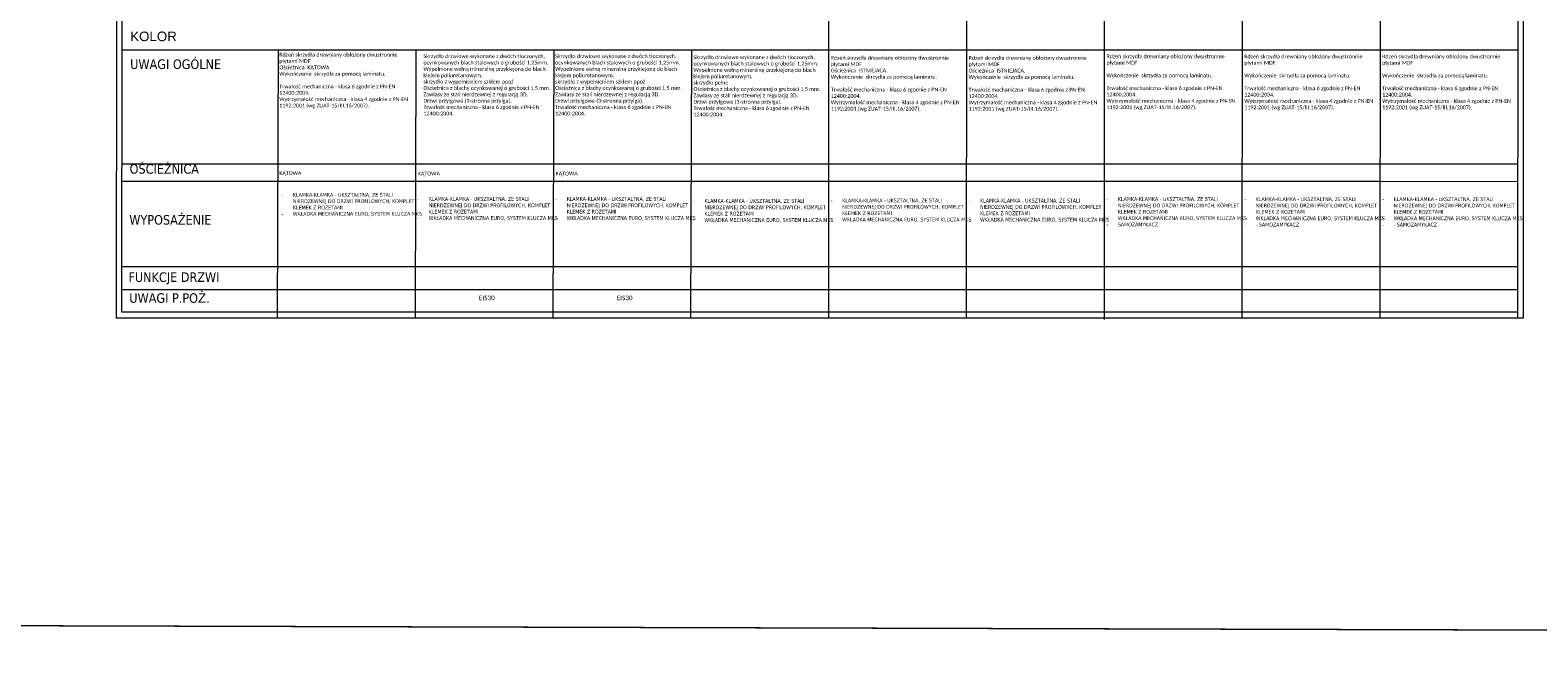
# Model space of a CAD drawing. Header units: millimetres. Extents: x 23192 to 149900, y -396339 to -79279.
# Tile 102 of 136: x 77438 to 81389, y -213392 to -211715. Entities that reach past the tile are written whole.
import ezdxf

# ---------------------------------------------------------------- set-up
doc = ezdxf.new("R2010")
doc.units = ezdxf.units.MM
doc.layers.get('0').update_dxf_attribs({"lineweight": 0})
doc.layers.add('!! ASSA ABLOY', color=2, linetype='Continuous')
doc.layers.add('0_LEGENDA', color=7, linetype='Continuous', lineweight=13)
doc.layers.add('A_wymiarowanie n', color=10, linetype='Continuous', lineweight=9)
doc.styles.add('ARIAL', font='tahoma.ttf')
doc.styles.get("Standard").update_dxf_attribs({"font": 'arial.ttf', "height": 25})

msp = doc.modelspace()

# ---------------------------------------------------------------- linework, layer by layer
at = {"layer": '0_LEGENDA', "linetype": 'ByBlock', "ltscale": 5}
for p, q in [((79530.272, -212469.538), (79532.21, -210163.554)), ((79891.502, -212469.546), (79893.44, -210163.554)), ((80252.729, -212473.95), (80254.671, -210163.858)), ((80613.964, -212469.56), (80615.901, -210164.161)), ((80975.194, -212469.568), (80977.132, -210164.161)), ((81336.425, -212469.575), (81338.354, -210174.462)), ((81350.642, -212469.575), (81352.584, -210159.561)), ((77680.534, -211766.75), (81337.016, -211766.75)), ((78085.895, -212467.296), (78088.125, -211765.921)), ((78447.049, -212468.444), (78449.278, -211767.069)), ((78808.206, -212468.443), (78810.435, -211767.069)), ((79169.356, -212470.74), (79171.593, -211766.75)), ((79169.356, -212469.592), (79171.585, -211768.217)), ((77680.534, -212065.169), (81336.765, -212065.169)), ((77678.014, -212111.23), (80974.451, -212111.23)), ((77678.332, -212111.108), (81336.726, -212111.688)), ((77678.248, -212334.543), (81336.538, -212334.536)), ((77678.248, -212334.543), (81336.538, -212334.543)), ((77678.248, -212394.543), (81336.488, -212394.536)), ((77678.248, -212394.543), (81336.488, -212394.543))]:
    msp.add_line(p, q, dxfattribs=at)
at = {"layer": '0_LEGENDA'}
for points in [[(81352.584, -210159.561), (77665.534, -210159.416), (77663.247, -212469.508), (81350.642, -212469.575)], [(81336.438, -212454.546), (77678.248, -212454.543), (77680.534, -210174.451), (81338.354, -210174.463)]]:
    msp.add_lwpolyline(points, dxfattribs=at)
at = {"layer": 'A_wymiarowanie n'}
for points in [[(66866.223, -209288.222), (89399.095, -209352.676), (89399.095, -213310.232), (66866.223, -213245.777)], [(66854.903, -213245.745), (89387.775, -213310.199), (89387.775, -217267.755), (66854.903, -217203.3)]]:
    msp.add_lwpolyline(points, close=True, dxfattribs=at)

# ---------------------------------------------------------------- texts
at = {"layer": '!! ASSA ABLOY', "char_height": 10, "attachment_point": 1, "style": 'ARIAL'}
for s, insert, width in [('\\A1;\\P\\pi-30,l40,t40;-^IKLAMKA-KLAMKA - UKSZTAŁTNA, ZE STALI NIERDZEWNEJ DO DRZWI PROFILOWYCH, KOMPLET KLEMEK Z ROZETAMI\\P-^IWKŁADKA MECHANICZNA EURO, SYSTEM KLUCZA MKS', (78086.16, -212125.009), 362.44429), ('\\A1;\\P\\pi-30,l40,t40;-^IKLAMKA-KLAMKA - UKSZTAŁTNA, ZE STALI NIERDZEWNEJ DO DRZWI PROFILOWYCH, KOMPLET KLEMEK Z ROZETAMI\\P-^IWKŁADKA MECHANICZNA EURO, SYSTEM KLUCZA MKS', (78442.236, -212135.934), 362.72533), ('\\A1;\\P\\pi-30,l40,t40;-^IKLAMKA-KLAMKA - UKSZTAŁTNA, ZE STALI NIERDZEWNEJ DO DRZWI PROFILOWYCH, KOMPLET KLEMEK Z ROZETAMI\\P-^IWKŁADKA MECHANICZNA EURO, SYSTEM KLUCZA MKS', (78442.24, -212135.934), 362.72533), ('\\A1;\\P\\pi-30,l40,t40;-^IKLAMKA-KLAMKA - UKSZTAŁTNA, ZE STALI NIERDZEWNEJ DO DRZWI PROFILOWYCH, KOMPLET KLEMEK Z ROZETAMI\\P-^IWKŁADKA MECHANICZNA EURO, SYSTEM KLUCZA MKS', (78803.394, -212135.934), 362.72533), ('\\A1;\\P\\pi-30,l40,t40;-^IKLAMKA-KLAMKA - UKSZTAŁTNA, ZE STALI NIERDZEWNEJ DO DRZWI PROFILOWYCH, KOMPLET KLEMEK Z ROZETAMI\\P-^IWKŁADKA MECHANICZNA EURO, SYSTEM KLUCZA MKS', (78803.397, -212135.934), 362.72533), ('\\A1;\\P\\pi-30,l40,t40;-^IKLAMKA-KLAMKA - UKSZTAŁTNA, ZE STALI NIERDZEWNEJ DO DRZWI PROFILOWYCH, KOMPLET KLEMEK Z ROZETAMI\\P-^IWKŁADKA MECHANICZNA EURO, SYSTEM KLUCZA MKS', (79164.547, -212141.137), 362.72533), ('\\A1;\\P\\pi-30,l40,t40;-^IKLAMKA-KLAMKA - UKSZTAŁTNA, ZE STALI NIERDZEWNEJ DO DRZWI PROFILOWYCH, KOMPLET KLEMEK Z ROZETAMI\\P-^IWKŁADKA MECHANICZNA EURO, SYSTEM KLUCZA MKS', (79525.708, -212139.989), 362.72533), ('\\A1;\\P\\pi-30,l40,t40;-^IKLAMKA-KLAMKA - UKSZTAŁTNA, ZE STALI NIERDZEWNEJ DO DRZWI PROFILOWYCH, KOMPLET KLEMEK Z ROZETAMI\\P-^IWKŁADKA MECHANICZNA EURO, SYSTEM KLUCZA MKS', (79886.938, -212140.292), 362.72533), ('\\A1;\\P\\pxi-3,l4,t4;-^IKLAMKA-KLAMKA - UKSZTAŁTNA, ZE STALI NIERDZEWNEJ DO DRZWI PROFILOWYCH, KOMPLET KLEMEK Z ROZETAMI\\P-^IWKŁADKA MECHANICZNA EURO, SYSTEM KLUCZA MKS\\P-^ISAMOZAMYKACZ', (80248.169, -212136.239), 362.72533), ('\\A1;\\P\\pxi-3,l4,t4;-^IKLAMKA-KLAMKA - UKSZTAŁTNA, ZE STALI NIERDZEWNEJ DO DRZWI PROFILOWYCH, KOMPLET KLEMEK Z ROZETAMI\\P-^IWKŁADKA MECHANICZNA EURO, SYSTEM KLUCZA MKS\\P-^I- SAMOZAMYKACZ', (80609.399, -212136.542), 362.72533), ('\\A1;\\P\\pxi-3,l4,t4;-^IKLAMKA-KLAMKA - UKSZTAŁTNA, ZE STALI NIERDZEWNEJ DO DRZWI PROFILOWYCH, KOMPLET KLEMEK Z ROZETAMI\\P-^IWKŁADKA MECHANICZNA EURO, SYSTEM KLUCZA MKS\\P-^I- SAMOZAMYKACZ', (80970.63, -212136.542), 362.72533)]:
    msp.add_mtext(s, dxfattribs=dict(at, insert=insert, width=width))
at = {"attachment_point": 1}
for s, insert, char_height, width in [('{\\fCalibri|b0|i0|c238|p34;Rdzeń skrzydła drewniany obłożony dwustronnie płytami MDF \\POścieżnica  KĄTOWA\\PWykończenie  skrzydła za pomocą laminatu.\\P\\PTrwałość mechaniczna - klasa 6 zgodnie z PN-EN 12400:2004. \\PWytrzymałość mechaniczna - klasa 4 zgodnie z PN-EN 1192:2001 (wg ZUAT-15/III.16/2007).  }', (78090.474, -211774.547), 10, 356.34503), ('{\\fCalibri|b0|i0|c238|p34;Rdzeń skrzydła drewniany obłożony dwustronnie płytami MDF \\P \\PWykończenie  skrzydła za pomocą laminatu.\\P\\PTrwałość mechaniczna - klasa 6 zgodnie z PN-EN 12400:2004. \\PWytrzymałość mechaniczna - klasa 4 zgodnie z PN-EN 1192:2001 (wg ZUAT-15/III.16/2007).  }', (80258.206, -211778.907), 10, 355.64232), ('{\\fCalibri|b0|i0|c238|p34;Rdzeń skrzydła drewniany obłożony dwustronnie płytami MDF \\P \\PWykończenie  skrzydła za pomocą laminatu.\\P\\PTrwałość mechaniczna - klasa 6 zgodnie z PN-EN 12400:2004. \\PWytrzymałość mechaniczna - klasa 4 zgodnie z PN-EN 1192:2001 (wg ZUAT-15/III.16/2007).  }', (80619.436, -211779.211), 10, 355.64232), ('{\\fCalibri|b0|i0|c238|p34;Rdzeń skrzydła drewniany obłożony dwustronnie płytami MDF \\P \\PWykończenie  skrzydła za pomocą laminatu.\\P\\PTrwałość mechaniczna - klasa 6 zgodnie z PN-EN 12400:2004. \\PWytrzymałość mechaniczna - klasa 4 zgodnie z PN-EN 1192:2001 (wg ZUAT-15/III.16/2007).  }', (80980.667, -211779.211), 10, 355.64232), ('{\\fCalibri|b0|i0|c238|p34;Rdzeń skrzydła drewniany obłożony dwustronnie płytami MDF \\POścieżnica  ISTNIEJACA. \\PWykończenie  skrzydła za pomocą laminatu.\\P\\PTrwałość mechaniczna - klasa 6 zgodnie z PN-EN 12400:2004. \\PWytrzymałość mechaniczna - klasa 4 zgodnie z PN-EN 1192:2001 (wg ZUAT-15/III.16/2007).  }', (79535.745, -211782.658), 10, 355.64232), ('{\\fCalibri|b0|i0|c238|p34;Rdzeń skrzydła drewniany obłożony dwustronnie płytami MDF \\POścieżnica  ISTNIEJACA. \\PWykończenie  skrzydła za pomocą laminatu.\\P\\PTrwałość mechaniczna - klasa 6 zgodnie z PN-EN 12400:2004. \\PWytrzymałość mechaniczna - klasa 4 zgodnie z PN-EN 1192:2001 (wg ZUAT-15/III.16/2007).  }', (79896.975, -211782.961), 10, 355.64232), ('{\\fCalibri|b0|i0|c238|p34;KĄTOWA}', (78090.463, -212084.956), 10, 355.64232), ('{\\fCalibri|b0|i0|c238|p34;KĄTOWA}', (78453.471, -212086.112), 10, 355.64232), ('{\\fCalibri|b0|i0|c238|p34;KĄTOWA}', (78814.628, -212086.112), 10, 355.64232), ('{\\fCalibri|b0|i0|c238|p34;EIS30}', (78613.65, -212410.863), 12, 355.64232), ('{\\fCalibri|b0|i0|c238|p34;EIS30}', (78974.808, -212410.864), 12, 355.64232)]:
    msp.add_mtext(s, dxfattribs=dict(at, insert=insert, char_height=char_height, width=width))
at = {"color": 1, "char_height": 10, "width": 355.64232, "attachment_point": 1}
for s, insert in [('{\\fCalibri Light|b0|i0|c238|p34;\\C256;Skrzydło drzwiowe wykonane z dwóch tłoczonych, ocynkowanych blach stalowych o grubości 1,25mm. \\PWypełnione wełną mineralną przyklejoną do blach klejem poliuretanowym. \\Pskrzydło z wypełnieniem szkłem ppoż\\POścieżnica z blachy ocynkowanej o grubości 1,5 mm. \\PZawiasy ze stali nierdzewnej z regulacją 3D. \\PDrzwi przylgowe (3-stronna przylga).\\PTrwałość mechaniczna - klasa 6 zgodnie z PN-EN 12400:2004. }', (78468.279, -211778.602)), ('{\\fCalibri|b0|i0|c238|p34;\\C256;Skrzydło drzwiowe wykonane z dwóch tłoczonych, ocynkowanych blach stalowych o grubości 1,25mm. \\PWypełnione wełną mineralną przyklejoną do blach klejem poliuretanowym. \\Pskrzydło z wypełnieniem szkłem ppoż\\POścieżnica z blachy ocynkowanej o grubości 1,5 mm. \\PZawiasy ze stali nierdzewnej z regulacją 3D. \\PDrzwi przylgowe (3-stronna przylga).\\PTrwałość mechaniczna - klasa 6 zgodnie z PN-EN 12400:2004. }', (78813.434, -211778.602)), ('{\\fCalibri|b0|i0|c238|p34;\\C256;Skrzydło drzwiowe wykonane z dwóch tłoczonych, ocynkowanych blach stalowych o grubości 1,25mm. \\PWypełnione wełną mineralną przyklejoną do blach klejem poliuretanowym. \\Pskrzydło pełne\\POścieżnica z blachy ocynkowanej o grubości 1,5 mm. \\PZawiasy ze stali nierdzewnej z regulacją 3D. \\PDrzwi przylgowe (3-stronna przylga).\\PTrwałość mechaniczna - klasa 6 zgodnie z PN-EN 12400:2004. }', (79175.839, -211781.218))]:
    msp.add_mtext(s, dxfattribs=dict(at, insert=insert))
at = {"layer": '0_LEGENDA', "linetype": 'ByBlock', "ltscale": 5, "insert": (77699.722, -211719.023), "char_height": 25, "width": 354.4574, "attachment_point": 1}
msp.add_mtext('{\\fArial|b0|i0|c238|p34;KOLOR}', dxfattribs=at)
at = {"layer": '0_LEGENDA', "linetype": 'ByBlock', "ltscale": 5, "char_height": 25, "width": 354.4574, "attachment_point": 1, "style": 'ARIAL'}
for s, insert in [('UWAGI OGÓLNE', (77699.722, -211791.932)), ('OŚCIEŻNICA ', (77698.207, -212066.388)), ('WYPOSAŻENIE', (77697.458, -212199.876)), ('FUNKCJE DRZWI', (77695.079, -212349.951)), ('UWAGI P.PO{\\fArial|b0|i0|c238|p34;Ż.}', (77697.436, -212404.728))]:
    msp.add_mtext(s, dxfattribs=dict(at, insert=insert))

doc.saveas('drawing.dxf')
